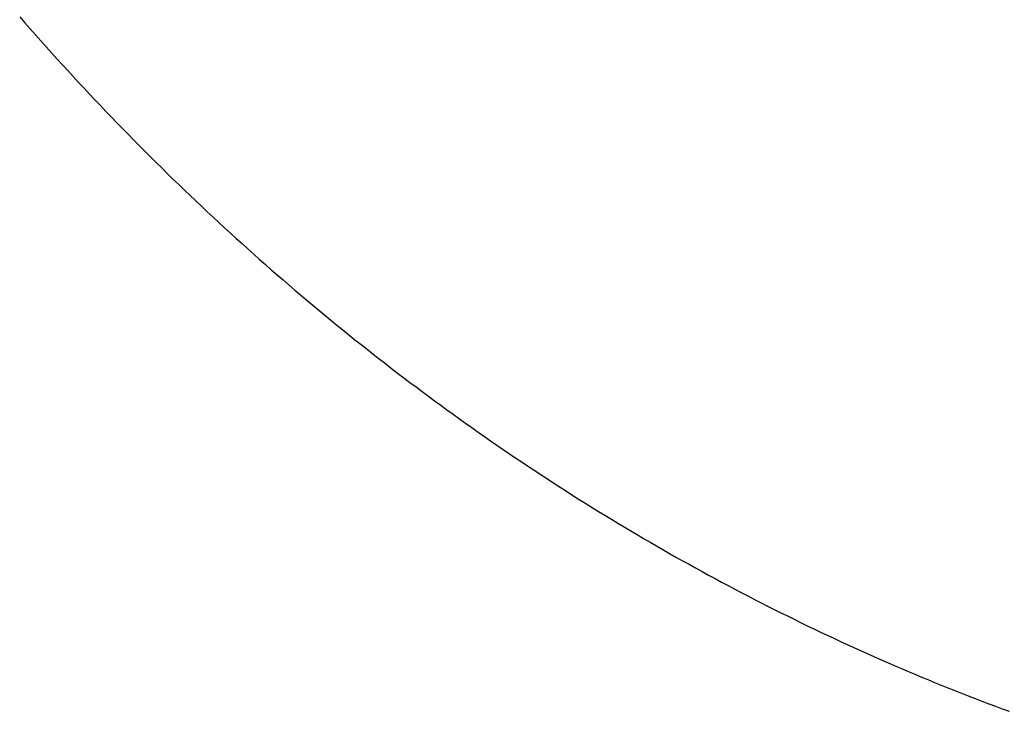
# Model space of a CAD drawing. Extents: x 668 to 3164, y 1007 to 2724.
# Tile 132 of 152: x 2872 to 2892, y 2171 to 2184. Entities that reach past the tile are written whole.
import ezdxf

# ---------------------------------------------------------------- set-up
doc = ezdxf.new("R2010")
doc.units = 0
doc.layers.add('KF_GRAVIS_12_REAR', color=7, linetype='CONTINUOUS')

# ---------------------------------------------------------------- blocks, each defined once
blk = doc.blocks.new('KF_GRAVIS_12_REAR')
at = {"layer": 'KF_GRAVIS_12_REAR'}
blk.add_polyline3d([(-149.123, -68.7618, 0), (-149.019, -68.8808, 0), (-148.916, -68.9993, 0), (-148.811, -69.1175, 0), (-148.707, -69.2353, 0), (-148.602, -69.3526, 0), (-148.498, -69.4696, 0), (-148.392, -69.5861, 0), (-148.287, -69.7023, 0), (-148.181, -69.8181, 0), (-148.075, -69.9334, 0), (-147.969, -70.0484, 0), (-147.862, -70.163, 0), (-147.755, -70.2771, 0), (-147.648, -70.3909, 0), (-147.541, -70.5043, 0), (-147.433, -70.6172, 0), (-147.325, -70.7298, 0), (-147.217, -70.842, 0), (-147.108, -70.9537, 0), (-146.999, -71.0651, 0), (-146.89, -71.1761, 0), (-146.781, -71.2866, 0), (-146.671, -71.3968, 0), (-146.561, -71.5066, 0), (-146.451, -71.6159, 0), (-146.34, -71.7249, 0), (-146.23, -71.8335, 0), (-146.119, -71.9416, 0), (-146.007, -72.0494, 0), (-145.896, -72.1568, 0), (-145.784, -72.2638, 0), (-145.672, -72.3703, 0), (-145.56, -72.4765, 0), (-145.447, -72.5823, 0), (-145.334, -72.6877, 0), (-145.221, -72.7926, 0), (-145.108, -72.8971, 0), (-144.994, -73.0013, 0), (-144.88, -73.1049, 0), (-144.766, -73.2082, 0), (-144.652, -73.3111, 0), (-144.537, -73.4135, 0), (-144.422, -73.5155, 0), (-144.307, -73.6171, 0), (-144.192, -73.7182, 0), (-144.076, -73.8189, 0), (-143.96, -73.9192, 0), (-143.844, -74.0191, 0), (-143.728, -74.1186, 0), (-143.611, -74.2176, 0), (-143.495, -74.3162, 0), (-143.378, -74.4143, 0), (-143.26, -74.5121, 0), (-143.143, -74.6093, 0), (-143.025, -74.7062, 0), (-142.907, -74.8026, 0), (-142.789, -74.8986, 0), (-142.671, -74.9942, 0), (-142.552, -75.0893, 0), (-142.434, -75.184, 0), (-142.315, -75.2783, 0), (-142.195, -75.3721, 0), (-142.076, -75.4655, 0), (-141.956, -75.5585, 0), (-141.837, -75.651, 0), (-141.717, -75.743, 0), (-141.596, -75.8347, 0), (-141.476, -75.9258, 0), (-141.355, -76.0166, 0), (-141.235, -76.1069, 0), (-141.114, -76.1968, 0), (-140.992, -76.2862, 0), (-140.871, -76.3751, 0), (-140.749, -76.4637, 0), (-140.628, -76.5518, 0), (-140.506, -76.6394, 0), (-140.384, -76.7266, 0), (-140.261, -76.8133, 0), (-140.139, -76.8996, 0), (-140.016, -76.9855, 0), (-139.893, -77.0708, 0), (-139.77, -77.1558, 0), (-139.647, -77.2403, 0), (-139.524, -77.3243, 0), (-139.4, -77.4079, 0), (-139.276, -77.491, 0), (-139.152, -77.5737, 0), (-139.028, -77.6559, 0), (-138.904, -77.7377, 0), (-138.78, -77.819, 0), (-138.655, -77.8999, 0), (-138.531, -77.9803, 0), (-138.406, -78.0602, 0), (-138.281, -78.1397, 0), (-138.156, -78.2187, 0), (-138.03, -78.2972, 0), (-137.905, -78.3753, 0), (-137.779, -78.453, 0), (-137.653, -78.5301, 0), (-137.528, -78.6068, 0), (-137.402, -78.6831, 0), (-137.275, -78.7589, 0), (-137.149, -78.8342, 0), (-137.023, -78.909, 0), (-136.896, -78.9834, 0), (-136.769, -79.0573, 0), (-136.642, -79.1308, 0), (-136.516, -79.2037, 0), (-136.388, -79.2762, 0), (-136.261, -79.3483, 0), (-136.134, -79.4198, 0), (-136.006, -79.4909, 0), (-135.879, -79.5616, 0), (-135.751, -79.6318, 0), (-135.623, -79.7015, 0), (-135.495, -79.7708, 0), (-135.367, -79.8396, 0), (-135.239, -79.908, 0), (-135.11, -79.9759, 0), (-134.982, -80.0434, 0), (-134.853, -80.1104, 0), (-134.724, -80.177, 0), (-134.595, -80.2431, 0), (-134.466, -80.3088, 0), (-134.337, -80.374, 0), (-134.207, -80.4387, 0), (-134.078, -80.503, 0), (-133.948, -80.5669, 0), (-133.818, -80.6303, 0), (-133.688, -80.6932, 0), (-133.558, -80.7557, 0), (-133.428, -80.8178, 0), (-133.298, -80.8794, 0), (-133.167, -80.9405, 0), (-133.037, -81.0012, 0), (-132.906, -81.0614, 0), (-132.775, -81.1212, 0), (-132.644, -81.1805, 0), (-132.513, -81.2394, 0), (-132.382, -81.2978, 0), (-132.251, -81.3558, 0), (-132.119, -81.4133, 0), (-131.988, -81.4704, 0), (-131.856, -81.527, 0), (-131.724, -81.5832, 0), (-131.592, -81.6389, 0), (-131.46, -81.6941, 0), (-131.328, -81.7489, 0), (-131.196, -81.8033, 0), (-131.063, -81.8572, 0), (-130.931, -81.9106, 0), (-130.798, -81.9636, 0), (-130.666, -82.0161, 0), (-130.533, -82.0682, 0), (-130.4, -82.1198, 0), (-130.267, -82.171, 0), (-130.133, -82.2217, 0), (-130, -82.272, 0), (-129.867, -82.3218, 0), (-129.733, -82.3711, 0)], dxfattribs=at)

msp = doc.modelspace()

# ---------------------------------------------------------------- block references
at = {"layer": 'KF_GRAVIS_12_REAR'}
msp.add_blockref('KF_GRAVIS_12_REAR', (3021.439, 2253.101), dxfattribs=at)

doc.saveas('drawing.dxf')
